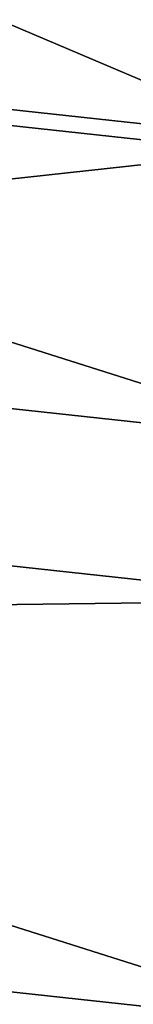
# Model space of a CAD drawing. Header units: millimetres. Extents: x -4.88 to 4.89, y -4.29 to 5.48.
# Tile 162 of 256: x -0.00476 to -0.00205, y -0.5745 to -0.55097. Entities that reach past the tile are written whole.
import ezdxf

# ---------------------------------------------------------------- set-up
doc = ezdxf.new("R2010")
doc.units = ezdxf.units.MM
doc.layers.get('0').update_dxf_attribs({"true_color": 0x5890e1})

msp = doc.modelspace()

# ---------------------------------------------------------------- meshes
at = {"color": 206, "true_color": 0x6c0888}
mesh = msp.add_polyface(dxfattribs=at)
corners = [(-4.61817455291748, 0.5942677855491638, 63.11192321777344), (-0.3076751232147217, 0.5942677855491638, 63.11192321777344), (-0.3070552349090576, 0.5745411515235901, 63.11192321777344), (-0.3076751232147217, 0.5942676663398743, 63.64631652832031), (-0.3070552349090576, 0.5745410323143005, 63.64631652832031), (-4.492310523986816, 0.3112271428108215, 63.62292098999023), (-4.609048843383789, 0.3038826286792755, 63.11192321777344), (-0.3051979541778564, 0.5548924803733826, 63.11192321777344), (-0.3051979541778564, 0.554892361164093, 63.64631652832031), (-4.46566104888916, 0.02930366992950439, 63.62292098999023), (-4.581707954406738, 0.01464360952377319, 63.11192321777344), (-0.3021106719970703, 0.5353990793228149, 63.11192321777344), (-0.3021106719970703, 0.5353990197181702, 63.64631652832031), (-4.421361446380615, -0.2503901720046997, 63.62292098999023), (-4.536259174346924, -0.2723079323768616, 63.11192321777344), (-0.2978050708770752, 0.5161380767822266, 63.11192321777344), (-0.2978050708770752, 0.5161380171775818, 63.64631652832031), (-4.359587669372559, -0.5267506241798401, 63.62292098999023), (-4.472882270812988, -0.5558395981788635, 63.11192321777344), (-0.2922987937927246, 0.4971854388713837, 63.11192321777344), (-0.2922987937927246, 0.4971853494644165, 63.64631652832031), (-4.280582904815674, -0.7986868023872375, 63.62292098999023), (-0.2856135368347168, 0.4786157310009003, 63.64631652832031), (-0.2856135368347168, 0.4786158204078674, 63.11192321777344), (-0.2777750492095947, 0.4605026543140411, 63.64631652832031), (-0.2777755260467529, 0.4605027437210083, 63.11192321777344), (-0.268815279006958, 0.4429174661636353, 63.64631652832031), (-0.268815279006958, 0.44291752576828, 63.11192321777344), (-0.2587685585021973, 0.4259296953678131, 63.64631652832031), (-0.2587685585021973, 0.4259297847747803, 63.11192321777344), (-0.2476754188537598, 0.4096059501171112, 63.64631652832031), (-0.2476754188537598, 0.4096060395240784, 63.11192321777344), (-0.2355785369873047, 0.394011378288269, 63.64631652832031), (-0.2355785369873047, 0.3940114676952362, 63.11192321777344), (-0.2225267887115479, 0.3792068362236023, 63.64631652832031), (-0.2225267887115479, 0.3792069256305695, 63.11192321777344), (-0.2085716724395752, 0.3652509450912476, 63.64631652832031), (-0.2085716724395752, 0.3652510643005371, 63.11192321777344), (-0.1937670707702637, 0.3521991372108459, 63.64631652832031), (-0.1937670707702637, 0.3521992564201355, 63.11192321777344), (-0.1781723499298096, 0.3401025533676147, 63.64631271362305), (-0.1781723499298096, 0.3401026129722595, 63.11192321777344), (-0.161848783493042, 0.3290092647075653, 63.64631652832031), (-0.161848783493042, 0.3290091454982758, 63.11192321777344), (-0.1448607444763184, 0.3189625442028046, 63.64631652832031), (-0.1448607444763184, 0.318962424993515, 63.11192321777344), (-0.1272754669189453, 0.310002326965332, 63.64631652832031), (-0.1272754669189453, 0.3100021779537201, 63.11192321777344), (-0.1091625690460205, 0.3021639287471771, 63.64631652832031), (-0.1091625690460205, 0.3021638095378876, 63.11192321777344), (-0.09059309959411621, 0.295478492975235, 63.64631652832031), (-0.09059309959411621, 0.2954785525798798, 63.11192321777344), (-0.0716402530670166, 0.2899720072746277, 63.64631652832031), (-0.0716402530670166, 0.2899720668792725, 63.11192321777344), (-0.05237913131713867, 0.2856671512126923, 63.64631652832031), (-0.05237936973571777, 0.285667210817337, 63.11192321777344), (-0.03288602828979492, 0.2825792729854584, 63.64631652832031), (-0.03288602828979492, 0.2825789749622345, 63.11192321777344), (-0.01323723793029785, 0.2807220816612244, 63.64631652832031), (-0.01323723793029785, 0.2807217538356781, 63.11192321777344), (0.006489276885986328, 0.2801022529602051, 63.64631652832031), (0.006489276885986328, 0.2801019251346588, 63.11192321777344)]
mesh.append_faces([[corners[k] for k in face] for face in [(1, 4, 2), (3, 5, 4), (2, 8, 7), (4, 9, 8), (7, 12, 11), (8, 13, 12), (11, 16, 15), (12, 17, 16), (15, 20, 19), (16, 21, 20), (19, 22, 23), (23, 24, 25), (25, 26, 27), (27, 28, 29), (29, 30, 31), (31, 32, 33), (33, 34, 35), (35, 36, 37), (37, 38, 39), (39, 40, 41), (41, 42, 43), (43, 44, 45), (45, 46, 47), (47, 48, 49), (49, 50, 51), (51, 52, 53), (53, 54, 55), (55, 56, 57), (57, 58, 59), (59, 60, 61)]], dxfattribs={"vtx0": -1, "color": 206})
mesh.append_faces([[corners[k] for k in face] for face in [(0, 1, 2), (1, 3, 4), (6, 2, 7), (2, 4, 8), (10, 7, 11), (7, 8, 12), (14, 11, 15), (11, 12, 16), (18, 15, 19), (15, 16, 20), (19, 20, 22), (23, 22, 24), (25, 24, 26), (27, 26, 28), (29, 28, 30), (31, 30, 32), (33, 32, 34), (35, 34, 36), (37, 36, 38), (39, 38, 40), (41, 40, 42), (43, 42, 44), (45, 44, 46), (47, 46, 48), (49, 48, 50), (51, 50, 52), (53, 52, 54), (55, 54, 56), (57, 56, 58), (59, 58, 60)]], dxfattribs={"vtx2": -1, "color": 206})
mesh = msp.add_polyface(dxfattribs=at)
corners = [(-4.391827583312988, -0.8348321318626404, 63.11192321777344), (-0.2922987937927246, 0.4971854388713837, 63.11192321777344), (-0.2856135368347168, 0.4786158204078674, 63.11192321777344), (-0.2922987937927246, 0.4971853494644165, 63.64631652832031), (-4.184659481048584, -1.065125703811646, 63.62292098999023), (-0.2856135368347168, 0.4786157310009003, 63.64631652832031), (-4.29341459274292, -1.108184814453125, 63.11192321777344), (-0.2777755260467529, 0.4605027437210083, 63.11192321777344), (-4.072195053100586, -1.325015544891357, 63.62292098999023), (-0.2777750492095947, 0.4605026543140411, 63.64631652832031), (-4.178031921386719, -1.374818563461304, 63.11192321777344), (-0.268815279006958, 0.44291752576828, 63.11192321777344), (-3.943633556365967, -1.577331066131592, 63.62292098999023), (-0.268815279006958, 0.4429174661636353, 63.64631652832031), (-4.046134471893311, -1.633681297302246, 63.11192321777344), (-0.2587685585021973, 0.4259297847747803, 63.11192321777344), (-3.799483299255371, -1.821076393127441, 63.62292098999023), (-0.2587685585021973, 0.4259296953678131, 63.64631652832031), (-3.89824366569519, -1.883751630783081, 63.11192321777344), (-0.2476754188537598, 0.4096060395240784, 63.11192321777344), (-3.640312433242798, -2.055289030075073, 63.62292098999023), (-0.2476754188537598, 0.4096059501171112, 63.64631652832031), (-3.734942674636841, -2.124041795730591, 63.11192321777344), (-0.2355785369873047, 0.3940114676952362, 63.11192321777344), (-3.46674919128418, -2.279045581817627, 63.62292098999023), (-0.2355785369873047, 0.394011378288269, 63.64631652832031), (-3.556875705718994, -2.353604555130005, 63.11192321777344), (-0.2225267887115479, 0.3792069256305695, 63.11192321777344), (-3.279478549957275, -2.491462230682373, 63.62292098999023), (-0.2225267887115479, 0.3792068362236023, 63.64631652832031), (-3.364745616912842, -2.571532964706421, 63.11192321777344), (-0.2085716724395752, 0.3652510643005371, 63.11192321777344), (-3.079240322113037, -2.69170069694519, 63.62292098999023), (-0.2085716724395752, 0.3652509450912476, 63.64631652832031), (-3.159311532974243, -2.776967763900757, 63.11192321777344), (-0.1937670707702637, 0.3521992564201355, 63.11192321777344), (-2.866823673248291, -2.878971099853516, 63.62292098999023), (-0.1937670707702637, 0.3521991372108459, 63.64631652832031), (-2.941382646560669, -2.969097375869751, 63.11192321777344), (-0.1781723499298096, 0.3401026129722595, 63.11192321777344), (-2.643067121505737, -3.052534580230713, 63.62292098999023), (-0.1781723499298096, 0.3401025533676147, 63.64631271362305), (-2.711820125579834, -3.147164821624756, 63.11192321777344), (-0.161848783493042, 0.3290091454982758, 63.11192321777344), (-2.471529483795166, -3.310465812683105, 63.11192321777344), (-2.408854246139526, -3.211705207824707, 63.62292098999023), (-0.161848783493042, 0.3290092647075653, 63.64631652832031), (-0.1448607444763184, 0.318962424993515, 63.11192321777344), (-2.22145938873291, -3.458357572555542, 63.11192321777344), (-2.165109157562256, -3.355855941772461, 63.62292098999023), (-0.1448607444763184, 0.3189625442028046, 63.64631652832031), (-0.1272754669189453, 0.3100021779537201, 63.11192321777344), (-1.962596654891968, -3.590254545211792, 63.11192321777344), (-1.912793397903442, -3.484417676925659, 63.62292098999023), (-0.1272754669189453, 0.310002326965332, 63.64631652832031), (-0.1091625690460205, 0.3021638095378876, 63.11192321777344), (-1.695963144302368, -3.705637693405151, 63.11192321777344), (-1.652904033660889, -3.596882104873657, 63.62292098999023), (-0.1091625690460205, 0.3021639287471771, 63.64631652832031), (-0.09059309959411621, 0.2954785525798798, 63.11192321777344), (-1.422610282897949, -3.804050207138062, 63.11192321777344), (-1.386464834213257, -3.692805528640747, 63.62292098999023), (-0.09059309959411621, 0.295478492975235, 63.64631652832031), (-0.0716402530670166, 0.2899720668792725, 63.11192321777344), (-1.143618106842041, -3.88510537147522, 63.11192321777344), (-1.114529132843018, -3.771810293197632, 63.62292098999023), (-0.0716402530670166, 0.2899720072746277, 63.64631652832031), (-0.05237936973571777, 0.285667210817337, 63.11192321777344), (-0.8600859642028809, -3.948482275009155, 63.11192321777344), (-0.8381679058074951, -3.833584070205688, 63.62292098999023), (-0.05237913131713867, 0.2856671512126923, 63.64631652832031), (-0.03288602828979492, 0.2825789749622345, 63.11192321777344), (-0.573134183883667, -3.99393105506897, 63.11192321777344), (-0.558474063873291, -3.877884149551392, 63.62292098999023), (-0.03288602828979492, 0.2825792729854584, 63.64631652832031), (-0.01323723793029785, 0.2807217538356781, 63.11192321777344), (-0.2765510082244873, -3.90453314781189, 63.62292098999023), (-0.01323723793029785, 0.2807220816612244, 63.64631652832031), (-0.28389573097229, -4.0212721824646, 63.11192321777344), (0.006489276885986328, 0.2801019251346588, 63.11192321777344), (0.00648951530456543, -3.913428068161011, 63.62292098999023), (0.006489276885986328, 0.2801022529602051, 63.64631652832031)]
mesh.append_faces([[corners[k] for k in face] for face in [(3, 4, 5), (5, 8, 9), (9, 12, 13), (13, 16, 17), (17, 20, 21), (21, 24, 25), (25, 28, 29), (29, 32, 33), (33, 36, 37), (37, 40, 41), (42, 43, 44), (41, 45, 46), (44, 47, 48), (46, 49, 50), (48, 51, 52), (50, 53, 54), (52, 55, 56), (54, 57, 58), (56, 59, 60), (58, 61, 62), (60, 63, 64), (62, 65, 66), (64, 67, 68), (66, 69, 70), (68, 71, 72), (70, 73, 74), (74, 76, 77), (77, 80, 81)]], dxfattribs={"vtx0": -1, "color": 206})
mesh.append_faces([[corners[k] for k in face] for face in [(0, 1, 2), (6, 2, 7), (10, 7, 11), (14, 11, 15), (18, 15, 19), (22, 19, 23), (26, 23, 27), (30, 27, 31), (34, 31, 35), (38, 35, 39), (37, 36, 40), (42, 39, 43), (41, 40, 45), (44, 43, 47), (46, 45, 49), (48, 47, 51), (50, 49, 53), (52, 51, 55), (54, 53, 57), (56, 55, 59), (58, 57, 61), (60, 59, 63), (62, 61, 65), (64, 63, 67), (66, 65, 69), (68, 67, 71), (70, 69, 73), (72, 71, 75), (74, 73, 76), (78, 75, 79), (77, 76, 80)]], dxfattribs={"vtx2": -1, "color": 206})
mesh = msp.add_polyface(dxfattribs=at)
corners = [(-1.183853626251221, -4.041811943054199, 63.15747451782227), (-0.8883390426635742, -4.096590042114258, 63.15002822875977), (-0.89040207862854, -4.107405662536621, 63.15747451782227), (-1.18111515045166, -4.031147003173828, 63.15002822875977), (-0.8861451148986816, -4.085089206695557, 63.14316177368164), (-1.178203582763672, -4.019806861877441, 63.14316177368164), (-0.8838181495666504, -4.072889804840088, 63.13690185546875), (-1.175114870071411, -4.007777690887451, 63.13690185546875), (-0.881354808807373, -4.059978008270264, 63.13127517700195), (-1.17184591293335, -3.99504542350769, 63.13127517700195), (-0.8787531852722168, -4.046339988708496, 63.12630844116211), (-1.168393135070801, -3.981597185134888, 63.12630844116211), (-0.8760104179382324, -4.031961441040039, 63.12203216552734), (-1.164752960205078, -3.967419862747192, 63.12203216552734), (-0.8731238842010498, -4.016829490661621, 63.11847305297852), (-1.160921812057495, -3.952498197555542, 63.11847305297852), (-0.8700907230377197, -4.00092887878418, 63.11565399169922), (-1.156896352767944, -3.936820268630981, 63.11565399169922), (-0.8669083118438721, -3.984246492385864, 63.11360168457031), (-1.15267276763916, -3.920370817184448, 63.11360168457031), (-0.8635745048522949, -3.966768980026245, 63.11235046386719), (-1.148247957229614, -3.903136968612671, 63.11235046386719), (-0.8600859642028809, -3.948482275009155, 63.11192321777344), (-1.114529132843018, -3.771810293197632, 63.62292098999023), (-0.8644692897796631, -3.971461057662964, 63.97383117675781), (-0.8381679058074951, -3.833584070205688, 63.62292098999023), (-1.149435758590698, -3.907763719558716, 63.97383117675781), (-0.8557019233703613, -3.925502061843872, 65.01727294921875), (-1.137799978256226, -3.862445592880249, 65.01727294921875), (-0.9083049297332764, -4.201255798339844, 65.22996520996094), (-0.5873603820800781, -4.106542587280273, 63.13127517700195), (-0.5856201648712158, -4.092767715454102, 63.12630844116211), (-0.5837855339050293, -4.078245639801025, 63.12203216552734), (-0.5818548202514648, -4.062962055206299, 63.11847305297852), (-0.5798261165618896, -4.046902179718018, 63.11565399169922), (-0.5776975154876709, -4.030053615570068, 63.11360168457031), (-0.575467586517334, -4.012401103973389, 63.11235046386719), (-0.573134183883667, -3.99393105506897, 63.11192321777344), (-0.576066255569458, -4.017139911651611, 63.97383117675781), (-0.558474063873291, -3.877884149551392, 63.62292098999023), (-0.5702018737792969, -3.970721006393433, 65.01727294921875), (-0.6053860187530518, -4.249233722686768, 65.22996520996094), (-0.2882645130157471, -4.090713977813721, 63.11847305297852), (-0.287247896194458, -4.074559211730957, 63.11565399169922), (-0.2861816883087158, -4.057609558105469, 63.11360168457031), (-0.2850644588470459, -4.039852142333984, 63.11235046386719), (-0.28389573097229, -4.0212721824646, 63.11192321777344), (-0.01323723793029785, 0.2807217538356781, 63.11192321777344), (-0.2853641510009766, -4.044619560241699, 63.97383117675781), (-0.2765510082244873, -3.90453314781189, 63.62292098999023), (-0.282426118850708, -3.997923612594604, 65.01727294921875), (-0.3000528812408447, -4.278096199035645, 65.22996520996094), (0.00648951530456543, -4.083790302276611, 63.11565399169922), (0.00648951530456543, -4.066807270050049, 63.11360168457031), (0.00648951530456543, -4.049014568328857, 63.11235046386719), (0.00648951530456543, -4.030397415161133, 63.11192321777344), (0.006489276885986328, 0.2801019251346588, 63.11192321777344), (0.00648951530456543, -4.053791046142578, 63.97383117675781), (0.00648951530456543, -3.913428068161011, 63.62292098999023), (0.006489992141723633, -4.007003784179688, 65.01727294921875)]
mesh.append_faces([[corners[k] for k in face] for face in [(0, 1, 2), (3, 4, 1), (5, 6, 4), (7, 8, 6), (9, 10, 8), (11, 12, 10), (13, 14, 12), (15, 16, 14), (17, 18, 16), (19, 20, 18), (21, 22, 20), (23, 24, 25), (26, 27, 24), (28, 29, 27), (10, 32, 31), (12, 33, 32), (14, 34, 33), (16, 35, 34), (18, 36, 35), (20, 37, 36), (25, 38, 39), (24, 40, 38), (27, 41, 40), (33, 43, 42), (34, 44, 43), (35, 45, 44), (36, 46, 45), (37, 47, 46), (39, 48, 49), (38, 50, 48), (40, 51, 50), (43, 53, 52), (44, 54, 53), (45, 55, 54), (46, 56, 55), (49, 57, 58), (48, 59, 57)]], dxfattribs={"vtx0": -1, "color": 206})
mesh.append_faces([[corners[k] for k in face] for face in [(6, 8, 30), (8, 10, 31), (10, 12, 32), (12, 14, 33), (14, 16, 34), (16, 18, 35), (18, 20, 36), (20, 22, 37), (25, 24, 38), (24, 27, 40), (32, 33, 42), (33, 34, 43), (34, 35, 44), (35, 36, 45), (36, 37, 46), (39, 38, 48), (38, 40, 50), (42, 43, 52), (43, 44, 53), (44, 45, 54), (45, 46, 55), (49, 48, 57), (48, 50, 59)]], dxfattribs={"vtx2": -1, "color": 206})
mesh = msp.add_polyface(dxfattribs=at)
corners = [(1.192092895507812e-07, -0.7661779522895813, -7.897031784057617), (1.192092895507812e-07, -0.05204856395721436, -7.897032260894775), (-0.003268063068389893, -0.05194587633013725, -7.897032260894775), (5.960464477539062e-08, -0.05204861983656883, -8.298449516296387), (-0.003268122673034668, -0.05194593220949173, -8.298449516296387), (-0.04689186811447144, -0.7453257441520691, -8.280876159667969), (-0.04810869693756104, -0.7646660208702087, -7.897031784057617), (-0.006523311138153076, -0.05163818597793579, -7.897032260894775), (-0.006523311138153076, -0.05163824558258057, -8.298449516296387), (-0.09359872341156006, -0.7409106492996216, -8.280876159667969), (-0.09602749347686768, -0.7601364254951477, -7.897031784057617), (-0.009752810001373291, -0.05112673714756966, -7.897032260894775), (-0.009752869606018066, -0.05112673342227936, -8.298449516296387), (-0.1399362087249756, -0.7335715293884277, -8.280876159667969), (-0.1435673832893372, -0.7526067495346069, -7.897031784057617), (-0.01294386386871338, -0.05041338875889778, -7.897032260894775), (-0.01294386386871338, -0.05041338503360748, -8.298449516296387), (-0.1857213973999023, -0.7233372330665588, -8.280876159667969), (-0.1905406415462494, -0.7421069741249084, -7.897031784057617), (-0.01608377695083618, -0.04950118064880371, -7.897032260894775), (-0.01608377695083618, -0.04950117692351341, -8.298449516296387), (-0.2307736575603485, -0.7102484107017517, -8.280876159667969), (-0.01916021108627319, -0.04839358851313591, -8.298449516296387), (-0.01916021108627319, -0.04839355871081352, -7.897032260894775), (-0.02216100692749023, -0.04709501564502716, -8.298449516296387), (-0.02216100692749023, -0.04709498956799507, -7.897032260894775), (-0.02507448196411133, -0.04561061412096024, -8.298449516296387), (-0.02507442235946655, -0.04561058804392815, -7.897032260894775), (-0.02788877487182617, -0.04394615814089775, -8.298449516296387), (-0.02788877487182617, -0.04394612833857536, -7.897032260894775), (-0.0305931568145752, -0.04210827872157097, -8.298449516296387), (-0.0305931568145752, -0.04210828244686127, -7.897032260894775), (-0.03317677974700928, -0.04010424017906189, -8.298449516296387), (-0.03317677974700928, -0.04010424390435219, -7.897032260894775), (-0.03562945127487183, -0.03794191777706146, -8.298449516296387), (-0.03562945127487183, -0.03794192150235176, -7.897032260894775), (-0.03794163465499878, -0.03562984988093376, -8.298449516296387), (-0.037941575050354, -0.03562985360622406, -7.897032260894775), (-0.0401039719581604, -0.03317718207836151, -8.298449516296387), (-0.04010385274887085, -0.03317718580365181, -7.897032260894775), (-0.04210799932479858, -0.03059359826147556, -8.298449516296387), (-0.04210799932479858, -0.03059360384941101, -7.897032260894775), (-0.04394590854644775, -0.02788917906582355, -8.298449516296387), (-0.04394584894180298, -0.027889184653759, -7.897032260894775), (-0.04561030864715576, -0.02507478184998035, -8.298449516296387), (-0.04561024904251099, -0.0250747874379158, -7.897032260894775), (-0.04709476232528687, -0.02216143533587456, -8.298449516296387), (-0.04709476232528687, -0.02216144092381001, -7.897032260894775), (-0.04839342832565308, -0.01916060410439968, -8.298449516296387), (-0.04839342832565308, -0.01916060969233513, -7.897032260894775), (-0.04950094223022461, -0.01608413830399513, -8.298449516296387), (-0.04950094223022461, -0.01608414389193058, -7.897032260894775), (-0.05041319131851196, -0.01294419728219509, -8.298449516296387), (-0.05041319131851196, -0.01294420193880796, -7.897032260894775), (-0.05112648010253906, -0.009753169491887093, -8.298449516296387), (-0.05112648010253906, -0.009753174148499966, -7.897032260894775), (-0.05163800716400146, -0.006523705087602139, -8.298449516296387), (-0.05163800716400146, -0.006523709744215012, -7.897032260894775), (-0.05194568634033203, -0.003268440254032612, -8.298449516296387), (-0.05194568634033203, -0.003268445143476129, -7.897032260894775), (-0.05204838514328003, -3.08565432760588e-07, -8.298449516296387), (-0.05204838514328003, -3.121929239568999e-07, -7.897032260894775)]
mesh.append_faces([[corners[k] for k in face] for face in [(1, 4, 2), (3, 5, 4), (2, 8, 7), (4, 9, 8), (7, 12, 11), (8, 13, 12), (11, 16, 15), (12, 17, 16), (15, 20, 19), (16, 21, 20), (19, 22, 23), (23, 24, 25), (25, 26, 27), (27, 28, 29), (29, 30, 31), (31, 32, 33), (33, 34, 35), (35, 36, 37), (37, 38, 39), (39, 40, 41), (41, 42, 43), (43, 44, 45), (45, 46, 47), (47, 48, 49), (49, 50, 51), (51, 52, 53), (53, 54, 55), (55, 56, 57), (57, 58, 59), (59, 60, 61)]], dxfattribs={"vtx0": -1, "color": 206})
mesh.append_faces([[corners[k] for k in face] for face in [(0, 1, 2), (1, 3, 4), (6, 2, 7), (2, 4, 8), (10, 7, 11), (7, 8, 12), (14, 11, 15), (11, 12, 16), (18, 15, 19), (15, 16, 20), (19, 20, 22), (23, 22, 24), (25, 24, 26), (27, 26, 28), (29, 28, 30), (31, 30, 32), (33, 32, 34), (35, 34, 36), (37, 36, 38), (39, 38, 40), (41, 40, 42), (43, 42, 44), (45, 44, 46), (47, 46, 48), (49, 48, 50), (51, 50, 52), (53, 52, 54), (55, 54, 56), (57, 56, 58), (59, 58, 60)]], dxfattribs={"vtx2": -1, "color": 206})
mesh = msp.add_polyface(dxfattribs=at)
corners = [(1.192092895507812e-07, -0.7661779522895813, -7.897031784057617), (-0.003268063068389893, -0.05194587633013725, -7.897032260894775), (-0.04810869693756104, -0.7646660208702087, -7.897031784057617), (5.960464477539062e-08, -0.05204861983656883, -8.298449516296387), (5.960464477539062e-08, -0.7467994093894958, -8.280876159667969), (-0.04689186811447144, -0.7453257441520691, -8.280876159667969), (-0.006523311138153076, -0.05163818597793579, -7.897032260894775), (-0.09602749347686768, -0.7601364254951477, -7.897031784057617), (-0.003268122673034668, -0.05194593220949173, -8.298449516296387), (-0.09359872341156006, -0.7409106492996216, -8.280876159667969), (-0.009752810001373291, -0.05112673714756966, -7.897032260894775), (-0.1435673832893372, -0.7526067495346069, -7.897031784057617), (-0.006523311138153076, -0.05163824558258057, -8.298449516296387), (-0.1399362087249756, -0.7335715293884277, -8.280876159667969), (-0.01294386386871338, -0.05041338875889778, -7.897032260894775), (-0.1905406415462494, -0.7421069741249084, -7.897031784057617), (-0.009752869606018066, -0.05112673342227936, -8.298449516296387), (-0.1857213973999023, -0.7233372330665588, -8.280876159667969), (-0.01608377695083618, -0.04950118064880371, -7.897032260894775), (-0.2367619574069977, -0.7286784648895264, -7.897031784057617), (-0.01294386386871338, -0.05041338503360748, -8.298449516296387), (-0.2307736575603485, -0.7102484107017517, -8.280876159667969), (-0.01916021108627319, -0.04839355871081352, -7.897032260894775), (-0.2820488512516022, -0.712374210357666, -7.897031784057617), (-0.01608377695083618, -0.04950117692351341, -8.298449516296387), (-0.2749151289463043, -0.6943564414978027, -8.280876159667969), (-0.02216100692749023, -0.04709498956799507, -7.897032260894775), (-0.3262226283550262, -0.6932584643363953, -7.897031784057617), (-0.01916021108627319, -0.04839358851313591, -8.298449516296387), (-0.3179716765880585, -0.6757242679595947, -8.280876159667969), (-0.02507442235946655, -0.04561058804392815, -7.897032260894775), (-0.3691089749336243, -0.6714068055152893, -7.897031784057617), (-0.02216100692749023, -0.04709501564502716, -8.298449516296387), (-0.3597733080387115, -0.6544252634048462, -8.280876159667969), (-0.02788877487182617, -0.04394612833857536, -7.897032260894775), (-0.4105383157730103, -0.6469055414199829, -7.897031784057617), (-0.02507448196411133, -0.04561061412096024, -8.298449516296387), (-0.4001548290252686, -0.6305437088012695, -8.280876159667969), (-0.4152780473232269, -0.6543741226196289, -7.899833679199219), (-0.4538935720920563, -0.6247309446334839, -7.898294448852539), (-0.4555473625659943, -0.6270071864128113, -7.899833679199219), (-0.4137704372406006, -0.6519985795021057, -7.898294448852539), (-0.4521609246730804, -0.6223461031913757, -7.897353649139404), (-0.4121909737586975, -0.6495096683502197, -7.897353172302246), (-0.4503480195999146, -0.6198508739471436, -7.897031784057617), (-0.0305931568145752, -0.04210828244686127, -7.897032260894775), (-0.02788877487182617, -0.04394615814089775, -8.298449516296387), (-0.4389576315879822, -0.6041733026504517, -8.280877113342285), (-0.4126150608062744, -0.6501779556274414, -8.544468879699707), (-0.45262610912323, -0.622986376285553, -8.544468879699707), (-0.4480700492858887, -0.6167153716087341, -10.83539962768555), (-0.4689261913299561, -0.6454215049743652, -7.950438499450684), (-0.4680493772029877, -0.6442146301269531, -7.943661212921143), (-0.5075763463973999, -0.6135543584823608, -7.943661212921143), (-0.4671087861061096, -0.6429200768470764, -7.937257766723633), (-0.5065563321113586, -0.6123213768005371, -7.937257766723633), (-0.4661030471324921, -0.6415358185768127, -7.931249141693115), (-0.5054656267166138, -0.611003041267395, -7.931249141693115), (-0.4650307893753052, -0.6400599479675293, -7.925655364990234), (-0.5043028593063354, -0.6095974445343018, -7.925655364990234), (-0.4638906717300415, -0.6384906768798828, -7.920496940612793), (-0.5030664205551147, -0.6081028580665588, -7.920496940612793), (-0.4626812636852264, -0.6368260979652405, -7.915794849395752), (-0.501754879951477, -0.606517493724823, -7.915794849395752), (-0.4614012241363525, -0.6350643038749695, -7.911568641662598), (-0.5003668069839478, -0.604839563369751, -7.911568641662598), (-0.4600492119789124, -0.633203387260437, -7.907838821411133), (-0.4989005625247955, -0.60306715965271, -7.907838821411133), (-0.4586237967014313, -0.631241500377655, -7.904626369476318), (-0.4973547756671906, -0.601198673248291, -7.904626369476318), (-0.4571236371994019, -0.629176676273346, -7.901950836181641), (-0.4957279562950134, -0.5992321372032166, -7.901950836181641), (-0.4940185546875, -0.5971658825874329, -7.899833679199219), (-0.4922251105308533, -0.5949979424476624, -7.898294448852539), (-0.4903461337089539, -0.5927265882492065, -7.897353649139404), (-0.4883801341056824, -0.5903501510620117, -7.897031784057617), (-0.03317677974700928, -0.04010424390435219, -7.897032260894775), (-0.0305931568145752, -0.04210827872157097, -8.298449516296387), (-0.47602778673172, -0.5754187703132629, -8.280877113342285), (-0.4908505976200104, -0.5933364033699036, -8.544468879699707), (-0.4859097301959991, -0.5873639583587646, -10.83539962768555), (-0.4754070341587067, -0.6543415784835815, -10.99516296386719), (-0.5155553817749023, -0.6231993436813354, -10.99516296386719), (-0.03562945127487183, -0.03794192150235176, -7.897032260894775), (-0.5244848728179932, -0.5585196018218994, -7.897031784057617), (-0.03317677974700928, -0.04010424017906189, -8.298449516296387), (-0.511219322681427, -0.5443932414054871, -8.280877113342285), (-0.037941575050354, -0.03562985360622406, -7.897032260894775), (-0.5585196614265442, -0.5244848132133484, -7.897031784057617), (-0.03562945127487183, -0.03794191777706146, -8.298449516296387), (-0.5443933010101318, -0.5112192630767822, -8.280877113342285), (-0.04010385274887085, -0.03317718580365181, -7.897032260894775), (-0.5903499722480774, -0.4883803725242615, -7.897031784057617), (-0.03794163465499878, -0.03562984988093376, -8.298449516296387), (-0.5754185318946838, -0.4760280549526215, -8.280877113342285), (-0.04210799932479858, -0.03059360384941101, -7.897032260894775), (-0.6198506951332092, -0.450348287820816, -7.897031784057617)]
mesh.append_faces([[corners[k] for k in face] for face in [(0, 1, 2), (2, 6, 7), (7, 10, 11), (11, 14, 15), (15, 18, 19), (19, 22, 23), (23, 26, 27), (27, 30, 31), (31, 34, 35), (38, 39, 40), (41, 42, 39), (43, 44, 42), (35, 45, 44), (37, 49, 47), (48, 50, 49), (68, 71, 69), (70, 72, 71), (40, 73, 72), (39, 74, 73), (42, 75, 74), (44, 76, 75), (47, 79, 78), (49, 80, 79), (50, 82, 80), (75, 83, 84), (84, 87, 88), (88, 91, 92), (92, 95, 96)]], dxfattribs={"vtx0": -1, "color": 206})
mesh.append_faces([[corners[k] for k in face] for face in [(3, 4, 5), (8, 5, 9), (12, 9, 13), (16, 13, 17), (20, 17, 21), (24, 21, 25), (28, 25, 29), (32, 29, 33), (36, 33, 37), (46, 37, 47), (37, 48, 49), (51, 52, 53), (52, 54, 55), (54, 56, 57), (56, 58, 59), (58, 60, 61), (60, 62, 63), (62, 64, 65), (64, 66, 67), (66, 68, 69), (68, 70, 71), (70, 40, 72), (40, 39, 73), (39, 42, 74), (42, 44, 75), (77, 47, 78), (47, 49, 79), (49, 50, 80), (50, 81, 82), (85, 78, 86), (89, 86, 90), (93, 90, 94)]], dxfattribs={"vtx2": -1, "color": 206})
at = {"color": 213, "true_color": 0xc458e1}
mesh = msp.add_polyface(dxfattribs=at)
corners = [(7.152557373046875e-07, -0.5942050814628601, -9.400459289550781), (7.152557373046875e-07, -0.4846972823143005, -9.391846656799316), (-0.0304335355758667, -0.483740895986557, -9.391846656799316), (8.344650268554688e-07, -0.3729406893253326, -9.384832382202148), (-0.02341628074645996, -0.3722048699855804, -9.384832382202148), (8.344650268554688e-07, -0.4314976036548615, -9.753114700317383), (8.344650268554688e-07, -0.5278117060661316, -9.78031063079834), (-0.03314065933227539, -0.5267702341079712, -9.78031063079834), (-0.02709305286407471, -0.4306462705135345, -9.753114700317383), (-0.03730964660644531, -0.5930326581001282, -9.400459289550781), (-0.06074798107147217, -0.4808754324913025, -9.391846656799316), (-0.04674112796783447, -0.370000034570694, -9.384832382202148), (-0.06615161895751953, -0.5236498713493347, -9.78031063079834), (-0.05408024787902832, -0.4280951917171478, -9.753114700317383), (-0.07447302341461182, -0.589519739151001, -9.400459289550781), (-0.09082245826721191, -0.4761120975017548, -9.391846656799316), (-0.06988120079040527, -0.3663350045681, -9.384832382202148), (-0.09890115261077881, -0.5184628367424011, -9.78031063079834), (-0.08085370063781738, -0.4238547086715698, -9.753114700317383), (-0.111342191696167, -0.5836802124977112, -9.400459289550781), (-0.1205387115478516, -0.4694698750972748, -9.391846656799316), (-0.1477721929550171, -0.5755372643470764, -9.400459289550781), (-0.09274590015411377, -0.3612242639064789, -9.384832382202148), (-0.1312606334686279, -0.5112297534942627, -9.78031063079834), (-0.1073082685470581, -0.4179415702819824, -9.753114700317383), (-0.1497790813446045, -0.4609746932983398, -9.391846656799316), (-0.1836187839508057, -0.5651228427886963, -9.400459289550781), (-0.1152443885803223, -0.35468789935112, -9.384832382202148), (-0.1631019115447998, -0.5019789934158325, -9.78031063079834), (-0.1333394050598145, -0.4103788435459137, -9.753114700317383), (-0.1928354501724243, -0.5934892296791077, -9.807679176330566), (-0.1784284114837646, -0.45066037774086, -9.391846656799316), (-0.2187409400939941, -0.5524781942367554, -9.400459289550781), (-0.1372880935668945, -0.3467517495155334, -9.384832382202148), (-0.1942998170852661, -0.4907471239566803, -9.78031063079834), (-0.1588441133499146, -0.4011965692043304, -9.753114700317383), (-0.2297205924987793, -0.5802098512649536, -9.807679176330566), (-0.2063735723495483, -0.4385675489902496, -9.391846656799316), (-0.1587898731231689, -0.3374470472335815, -9.384832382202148), (-0.2247307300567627, -0.4775785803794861, -9.78031063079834), (-0.1837221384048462, -0.3904310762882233, -9.753114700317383), (-0.2542747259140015, -0.4625251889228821, -9.78031063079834), (-0.2078750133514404, -0.3781245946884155, -9.753114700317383)]
mesh.append_faces([[corners[k] for k in face] for face in [(1, 4, 2), (5, 7, 8), (2, 11, 10), (8, 12, 13), (10, 16, 15), (13, 17, 18), (19, 20, 21), (15, 22, 20), (18, 23, 24), (21, 25, 26), (20, 27, 25), (24, 28, 29), (23, 30, 28), (26, 31, 32), (25, 33, 31), (29, 34, 35), (28, 36, 34), (31, 38, 37), (35, 39, 40), (40, 41, 42)]], dxfattribs={"vtx0": -1, "color": 213})
mesh.append_faces([[corners[k] for k in face] for face in [(0, 1, 2), (1, 3, 4), (5, 6, 7), (9, 2, 10), (2, 4, 11), (8, 7, 12), (14, 10, 15), (10, 11, 16), (13, 12, 17), (19, 15, 20), (18, 17, 23), (21, 20, 25), (24, 23, 28), (26, 25, 31), (29, 28, 34), (32, 31, 37), (35, 34, 39)]], dxfattribs={"vtx2": -1, "color": 213})
at = {"color": 18, "true_color": 0x000000}
mesh = msp.add_polyface(dxfattribs=at)
corners = [(0.00264325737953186, -0.5103152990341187, -14.05841636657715), (-0.08875977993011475, -0.5003741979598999, -14.05841636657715), (-0.09236611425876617, -0.5202007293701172, -14.37745571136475), (0.002643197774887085, -0.5305340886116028, -14.37745571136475), (-0.09569957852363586, -0.5385271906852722, -14.68737602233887), (0.00264313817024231, -0.5492230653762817, -14.68737602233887), (-0.09848734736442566, -0.5538533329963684, -14.97905540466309), (0.002643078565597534, -0.5648524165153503, -14.97905540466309), (-0.1007293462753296, -0.5661793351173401, -15.25249671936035), (0.002643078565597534, -0.5774222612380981, -15.25249671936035), (-0.1024256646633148, -0.5755050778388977, -15.50769805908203), (0.002643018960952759, -0.5869325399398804, -15.50769805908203), (-0.1035762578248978, -0.5818305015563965, -15.74465942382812), (0.002642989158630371, -0.5933830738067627, -15.74465942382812), (-0.1041811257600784, -0.585155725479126, -15.96338272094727), (0.002642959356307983, -0.596774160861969, -15.96338272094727), (-0.1042402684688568, -0.5854807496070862, -16.16386413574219), (0.002642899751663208, -0.5971055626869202, -16.16386413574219), (-0.1037536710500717, -0.5828055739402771, -16.34610748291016), (0.002642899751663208, -0.5943774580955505, -16.34610748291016), (-0.1025878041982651, -0.5763958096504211, -16.5080394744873), (0.002642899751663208, -0.5878408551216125, -16.5080394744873), (-0.100609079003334, -0.5655171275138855, -16.6475887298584), (0.00264286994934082, -0.5767470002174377, -16.6475887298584), (-0.09781748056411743, -0.5501695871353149, -16.76475715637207), (0.00264286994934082, -0.5610958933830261, -16.76475715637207), (-0.09421305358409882, -0.5303532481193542, -16.85954284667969), (0.002642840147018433, -0.5408874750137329, -16.85954284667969), (-0.08999612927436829, -0.5071694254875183, -16.93505477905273), (0.002642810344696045, -0.5172450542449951, -16.93505477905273), (-0.08536705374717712, -0.4817197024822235, -16.99439811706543), (0.002642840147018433, -0.4912918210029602, -16.99439811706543), (-0.0897662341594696, -0.50589919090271, -25.6685619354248), (0.002641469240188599, -0.5159499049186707, -25.6685619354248), (0.002641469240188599, -0.4673202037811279, -25.64297103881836), (-0.0965435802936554, -0.5431594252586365, -25.69252014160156), (0.002641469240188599, -0.5539472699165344, -25.69252014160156), (-0.1005591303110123, -0.5652360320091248, -25.71652412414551), (0.002641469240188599, -0.5764606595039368, -25.71652412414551), (-0.1018129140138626, -0.5721290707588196, -25.74057769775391), (0.002641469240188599, -0.5834901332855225, -25.74057579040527), (-0.1003049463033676, -0.563838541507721, -25.76467704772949), (0.002641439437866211, -0.5750354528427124, -25.76467704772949), (-0.0966121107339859, -0.5435360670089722, -25.78770446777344), (0.002641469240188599, -0.5543313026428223, -25.7877025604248), (-0.09131129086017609, -0.5143934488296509, -25.80853271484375), (0.002641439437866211, -0.5246121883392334, -25.80853271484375), (-0.08440250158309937, -0.4764106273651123, -25.82716178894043), (0.002641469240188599, -0.4858779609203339, -25.82716178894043)]
mesh.append_faces([[corners[k] for k in face] for face in [(0, 1, 2), (2, 3, 0), (4, 5, 3), (3, 2, 4), (5, 4, 6), (6, 7, 5), (8, 9, 7), (7, 6, 8), (9, 8, 10), (10, 11, 9), (12, 13, 11), (14, 15, 13), (16, 17, 15), (18, 19, 17), (20, 21, 19), (21, 20, 22), (22, 23, 21), (24, 25, 23), (23, 22, 24), (25, 24, 26), (26, 27, 25), (28, 29, 27), (27, 26, 28), (29, 28, 30), (30, 31, 29), (32, 33, 34), (35, 36, 33), (33, 32, 35), (36, 35, 37), (37, 38, 36), (39, 40, 38), (38, 37, 39), (40, 39, 41), (41, 42, 40), (43, 44, 42), (42, 41, 43), (44, 43, 45), (45, 46, 44), (47, 48, 46), (46, 45, 47)]], dxfattribs={"vtx2": -1, "color": 18})
at = {"color": 213, "true_color": 0xc458e1}
mesh = msp.add_polyface(dxfattribs=at)
corners = [(7.152557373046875e-07, -0.7015780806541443, -9.410802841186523), (7.152557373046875e-07, -0.5942050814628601, -9.400459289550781), (-0.03730964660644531, -0.5930326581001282, -9.400459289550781), (-0.04405176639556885, -0.7001937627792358, -9.410802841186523), (-0.0304335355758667, -0.483740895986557, -9.391846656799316), (8.344650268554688e-07, -0.5278117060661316, -9.78031063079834), (8.344650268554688e-07, -0.6240313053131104, -9.807680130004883), (-0.03918242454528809, -0.6227999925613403, -9.807680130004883), (-0.03314065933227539, -0.5267702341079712, -9.78031063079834), (8.344650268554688e-07, -0.7201330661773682, -9.835264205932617), (-0.04521656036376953, -0.7187120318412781, -9.835264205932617), (-0.07447302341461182, -0.589519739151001, -9.400459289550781), (-0.08793044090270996, -0.6960460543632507, -9.410802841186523), (-0.06074798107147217, -0.4808754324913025, -9.391846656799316), (-0.07821106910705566, -0.619110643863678, -9.807680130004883), (-0.06615161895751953, -0.5236498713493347, -9.78031063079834), (-0.09025585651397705, -0.7144545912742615, -9.835264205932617), (-0.111342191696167, -0.5836802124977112, -9.400459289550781), (-0.1314618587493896, -0.6891513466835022, -9.410802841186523), (-0.09082245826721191, -0.4761120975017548, -9.391846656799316), (-0.1169309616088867, -0.6129780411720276, -9.807679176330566), (-0.09890115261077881, -0.5184628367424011, -9.78031063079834), (-0.1349385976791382, -0.707377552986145, -9.835264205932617), (-0.151202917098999, -0.7926371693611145, -9.423009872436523), (-0.1744747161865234, -0.6795369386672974, -9.410802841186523), (-0.1477721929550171, -0.5755372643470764, -9.400459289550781), (-0.1551895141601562, -0.6044264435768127, -9.807679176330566), (-0.1312606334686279, -0.5112297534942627, -9.78031063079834), (-0.1790890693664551, -0.6975089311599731, -9.835264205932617), (-0.2006747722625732, -0.7815790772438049, -9.423009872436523), (-0.2167990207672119, -0.6672406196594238, -9.410802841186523), (-0.1836187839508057, -0.5651228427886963, -9.400459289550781), (-0.1928354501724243, -0.5934892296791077, -9.807679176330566), (-0.2225326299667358, -0.6848874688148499, -9.835264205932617), (-0.2521859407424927, -0.7761507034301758, -9.863107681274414), (-0.2187409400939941, -0.5524781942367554, -9.400459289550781), (-0.1631019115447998, -0.5019789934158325, -9.78031063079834), (-0.2297205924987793, -0.5802098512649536, -9.807679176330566)]
mesh.append_faces([[corners[k] for k in face] for face in [(0, 2, 3), (1, 4, 2), (5, 7, 8), (6, 10, 7), (3, 11, 12), (2, 13, 11), (8, 14, 15), (7, 16, 14), (12, 17, 18), (11, 19, 17), (15, 20, 21), (14, 22, 20), (18, 25, 24), (21, 26, 27), (20, 28, 26), (24, 31, 30), (26, 33, 32), (28, 34, 33)]], dxfattribs={"vtx0": -1, "color": 213})
mesh.append_faces([[corners[k] for k in face] for face in [(0, 1, 2), (5, 6, 7), (6, 9, 10), (3, 2, 11), (8, 7, 14), (7, 10, 16), (12, 11, 17), (15, 14, 20), (14, 16, 22), (23, 18, 24), (18, 17, 25), (21, 20, 26), (20, 22, 28), (29, 24, 30), (24, 25, 31), (27, 26, 32), (26, 28, 33), (30, 31, 35), (36, 32, 37)]], dxfattribs={"vtx2": -1, "color": 213})
at = {"color": 18, "true_color": 0x000000}
mesh = msp.add_polyface(dxfattribs=at)
corners = [(-0.1837594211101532, -0.4899870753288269, -14.37745571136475), (-0.09236611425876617, -0.5202007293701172, -14.37745571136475), (-0.08875977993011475, -0.5003741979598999, -14.05841636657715), (-0.190299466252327, -0.5072534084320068, -14.68737602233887), (-0.09569957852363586, -0.5385271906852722, -14.68737602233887), (-0.195768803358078, -0.5216930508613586, -14.97905540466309), (-0.09848734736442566, -0.5538533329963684, -14.97905540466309), (-0.2001674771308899, -0.5333059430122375, -15.25249671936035), (-0.1007293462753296, -0.5661793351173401, -15.25249671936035), (-0.2034954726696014, -0.5420923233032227, -15.50769805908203), (-0.1024256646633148, -0.5755050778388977, -15.50769805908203), (-0.205752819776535, -0.5480518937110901, -15.74465942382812), (-0.1035762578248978, -0.5818305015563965, -15.74465942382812), (0.002643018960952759, -0.5869325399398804, -15.50769805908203), (0.002642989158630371, -0.5933830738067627, -15.74465942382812), (-0.1041811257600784, -0.585155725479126, -15.96338272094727), (-0.2069394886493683, -0.5511847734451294, -15.96338272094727), (-0.2070554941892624, -0.5514910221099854, -16.16386413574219), (-0.1042402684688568, -0.5854807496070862, -16.16386413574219), (0.002642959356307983, -0.596774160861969, -15.96338272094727), (0.002642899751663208, -0.5971055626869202, -16.16386413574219), (-0.1037536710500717, -0.5828055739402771, -16.34610748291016), (-0.2061008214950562, -0.5489705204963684, -16.34610748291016), (-0.2038134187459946, -0.5429315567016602, -16.5080394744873), (-0.1025878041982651, -0.5763958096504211, -16.5080394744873), (0.002642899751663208, -0.5943774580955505, -16.34610748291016), (-0.199931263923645, -0.5326820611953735, -16.6475887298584), (-0.100609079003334, -0.5655171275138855, -16.6475887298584), (-0.1944543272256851, -0.5182223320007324, -16.76475715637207), (-0.09781748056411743, -0.5501695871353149, -16.76475715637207), (-0.1873826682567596, -0.4995522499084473, -16.85954284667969), (-0.09421305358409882, -0.5303532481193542, -16.85954284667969), (-0.1791093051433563, -0.4777094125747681, -16.93505477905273), (-0.08999612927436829, -0.5071694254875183, -16.93505477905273), (-0.1919535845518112, -0.5116174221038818, -25.69252014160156), (-0.0965435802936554, -0.5431594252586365, -25.69252014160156), (-0.0897662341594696, -0.50589919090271, -25.6685619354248), (-0.1786568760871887, -0.4765124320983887, -25.6685619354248), (-0.1998319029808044, -0.5324171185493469, -25.71652412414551), (-0.1005591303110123, -0.5652360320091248, -25.71652412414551), (-0.2022917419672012, -0.5389113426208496, -25.74057579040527), (-0.1018129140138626, -0.5721290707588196, -25.74057769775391), (-0.1993331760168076, -0.5311003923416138, -25.76467704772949), (-0.1003049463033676, -0.563838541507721, -25.76467704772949), (-0.1920880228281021, -0.5119723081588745, -25.7877025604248), (-0.0966121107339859, -0.5435360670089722, -25.78770446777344), (-0.1816881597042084, -0.484515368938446, -25.80853271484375), (-0.09131129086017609, -0.5143934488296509, -25.80853271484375)]
mesh.append_faces([[corners[k] for k in face] for face in [(0, 1, 2), (3, 4, 1), (1, 0, 3), (4, 3, 5), (5, 6, 4), (7, 8, 6), (6, 5, 7), (8, 7, 9), (9, 10, 8), (11, 12, 10), (13, 10, 12), (14, 12, 15), (16, 15, 12), (17, 18, 15), (19, 15, 18), (20, 18, 21), (22, 21, 18), (23, 24, 21), (25, 21, 24), (24, 23, 26), (26, 27, 24), (28, 29, 27), (27, 26, 28), (29, 28, 30), (30, 31, 29), (32, 33, 31), (31, 30, 32), (34, 35, 36), (36, 37, 34), (35, 34, 38), (38, 39, 35), (40, 41, 39), (39, 38, 40), (41, 40, 42), (42, 43, 41), (44, 45, 43), (43, 42, 44), (45, 44, 46), (46, 47, 45)]], dxfattribs={"vtx2": -1, "color": 18})

doc.saveas('drawing.dxf')
